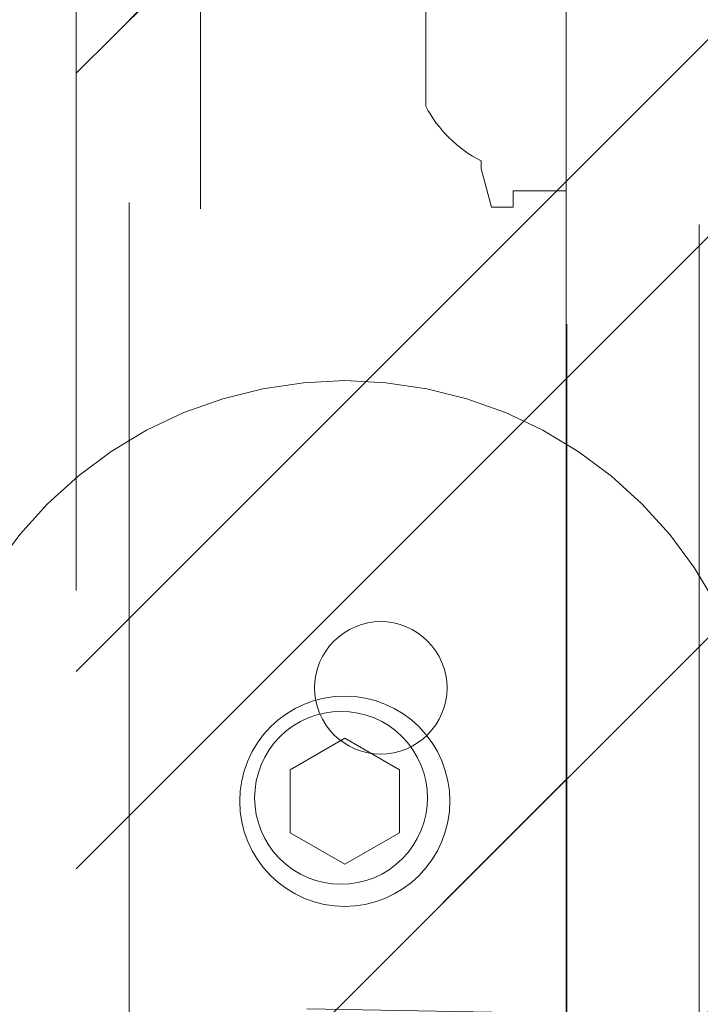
# Model space of a CAD drawing. Header units: inches. Extents: x -416 to -272, y -73 to 47.
# Tile 8 of 206: x -409.95 to -408.93, y -23.25 to -21.79. Entities that reach past the tile are written whole.
import ezdxf

# ---------------------------------------------------------------- set-up
doc = ezdxf.new("R2010")
doc.units = ezdxf.units.IN
doc.header["$LTSCALE"] = 32
doc.header["$MEASUREMENT"] = 0
doc.linetypes.add('Dash Style-1', pattern=[0.083328, 0.041656, -0.041672])
for name, color, linetype, lineweight in [('DashLine', 7, 'Continuous', 13), ('DashLineFill', 7, 'Dash Style-1', 13), ('Drawing', 7, 'Continuous', 18), ('Metal-Black', 7, 'Continuous', 18), ('None', 7, 'Continuous', 18), ('SolidLine', 7, 'Continuous', 15), ('Wood_1-H', 7, 'Continuous', 13)]:
    doc.layers.add(name, color=color, linetype=linetype, lineweight=lineweight)
pattern_1 = [(45, (0, 0), (-1.61301565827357, 1.935715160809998), []), (45, (-1.0608, 1.0608), (-0.4723460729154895, 0.4167612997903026), [])]

# ---------------------------------------------------------------- blocks, each defined once
blk = doc.blocks.new('1BP8DW-Leveler (2D)')
at = {"layer": 'DashLine', "flags": 128}
for points in [[(0.625, -1.786516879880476e-14), (0.6219904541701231, -0.06126071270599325), (0.6129908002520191, -0.1219314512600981), (0.5980877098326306, -0.1814279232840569), (0.5774247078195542, -0.2391771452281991), (0.551200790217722, -0.2946229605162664), (0.5196685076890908, -0.3472313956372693), (0.4831315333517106, -0.3964958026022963), (0.4419417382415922, -0.4419417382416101), (0.3964958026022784, -0.4831315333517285), (0.3472313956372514, -0.5196685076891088), (0.2946229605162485, -0.5512007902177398), (0.2391771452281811, -0.5774247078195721), (0.181427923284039, -0.5980877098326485), (0.1219314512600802, -0.612990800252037), (0.06126071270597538, -0.6219904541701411), (0, -0.625000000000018), (-0.06126071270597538, -0.6219904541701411), (-0.1219314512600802, -0.612990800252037), (-0.181427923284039, -0.5980877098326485), (-0.2391771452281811, -0.5774247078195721), (-0.2946229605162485, -0.5512007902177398), (-0.3472313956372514, -0.5196685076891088), (-0.3964958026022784, -0.4831315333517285), (-0.4419417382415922, -0.4419417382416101), (-0.4831315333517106, -0.3964958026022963), (-0.5196685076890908, -0.3472313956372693), (-0.551200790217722, -0.2946229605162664), (-0.5774247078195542, -0.2391771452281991), (-0.5980877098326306, -0.1814279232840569), (-0.6129908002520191, -0.1219314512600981), (-0.6219904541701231, -0.06126071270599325), (-0.625, -1.786516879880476e-14), (-0.6219904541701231, 0.06126071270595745), (-0.6129908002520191, 0.1219314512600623), (-0.5980877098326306, 0.1814279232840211), (-0.5774247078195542, 0.2391771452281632), (-0.551200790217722, 0.2946229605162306), (-0.5196685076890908, 0.3472313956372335), (-0.4831315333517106, 0.3964958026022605), (-0.4419417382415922, 0.4419417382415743), (-0.3964958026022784, 0.4831315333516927), (-0.3472313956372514, 0.5196685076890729), (-0.2946229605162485, 0.5512007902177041), (-0.2391771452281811, 0.5774247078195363), (-0.181427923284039, 0.5980877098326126), (-0.1219314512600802, 0.6129908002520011), (-0.06126071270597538, 0.6219904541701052), (0, 0.6249999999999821), (0.06126071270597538, 0.6219904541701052), (0.1219314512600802, 0.6129908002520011), (0.181427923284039, 0.5980877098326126), (0.2391771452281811, 0.5774247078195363), (0.2946229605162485, 0.5512007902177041), (0.3472313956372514, 0.5196685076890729), (0.3964958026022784, 0.4831315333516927), (0.4419417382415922, 0.4419417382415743), (0.4831315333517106, 0.3964958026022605), (0.5196685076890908, 0.3472313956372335), (0.551200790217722, 0.2946229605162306), (0.5774247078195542, 0.2391771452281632), (0.5980877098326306, 0.1814279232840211), (0.6129908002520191, 0.1219314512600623), (0.6219904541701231, 0.06126071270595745)], [(0, 0.1562499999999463), (0.01531517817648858, 0.1554976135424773), (0.03048286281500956, 0.1532477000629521), (0.04535698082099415, 0.1495219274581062), (0.05979428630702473, 0.1443561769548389), (0.07365574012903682, 0.1378001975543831), (0.08680784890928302, 0.129917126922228), (0.09912395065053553, 0.1207828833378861), (0.1104854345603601, 0.1104854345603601), (0.1207828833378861, 0.09912395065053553), (0.129917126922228, 0.08680784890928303), (0.1378001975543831, 0.0736557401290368), (0.1443561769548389, 0.05979428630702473), (0.1495219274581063, 0.04535698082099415), (0.1532477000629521, 0.03048286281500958), (0.1554976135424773, 0.01531517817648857), (0.1562499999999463, 9.56755311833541e-18), (0.1554976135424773, -0.01531517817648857), (0.1532477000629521, -0.03048286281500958), (0.1495219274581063, -0.04535698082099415), (0.1443561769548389, -0.05979428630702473), (0.1378001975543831, -0.0736557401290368), (0.129917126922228, -0.08680784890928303), (0.1207828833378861, -0.09912395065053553), (0.1104854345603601, -0.1104854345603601), (0.09912395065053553, -0.1207828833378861), (0.08680784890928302, -0.129917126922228), (0.07365574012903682, -0.1378001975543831), (0.05979428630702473, -0.1443561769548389), (0.04535698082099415, -0.1495219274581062), (0.03048286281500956, -0.1532477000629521), (0.01531517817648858, -0.1554976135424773), (0, -0.1562499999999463), (-0.01531517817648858, -0.1554976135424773), (-0.03048286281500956, -0.1532477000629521), (-0.04535698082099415, -0.1495219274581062), (-0.05979428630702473, -0.1443561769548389), (-0.07365574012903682, -0.1378001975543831), (-0.08680784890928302, -0.129917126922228), (-0.09912395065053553, -0.1207828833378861), (-0.1104854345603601, -0.1104854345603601), (-0.1207828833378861, -0.09912395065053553), (-0.129917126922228, -0.08680784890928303), (-0.1378001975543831, -0.0736557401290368), (-0.1443561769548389, -0.05979428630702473), (-0.1495219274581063, -0.04535698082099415), (-0.1532477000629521, -0.03048286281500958), (-0.1554976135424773, -0.01531517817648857), (-0.1562499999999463, 9.56755311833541e-18), (-0.1554976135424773, 0.01531517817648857), (-0.1532477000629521, 0.03048286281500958), (-0.1495219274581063, 0.04535698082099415), (-0.1443561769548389, 0.05979428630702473), (-0.1378001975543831, 0.0736557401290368), (-0.129917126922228, 0.08680784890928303), (-0.1207828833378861, 0.09912395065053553), (-0.1104854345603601, 0.1104854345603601), (-0.09912395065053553, 0.1207828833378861), (-0.08680784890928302, 0.129917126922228), (-0.07365574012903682, 0.1378001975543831), (-0.05979428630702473, 0.1443561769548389), (-0.04535698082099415, 0.1495219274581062), (-0.03048286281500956, 0.1532477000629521), (-0.01531517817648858, 0.1554976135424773)], [(5.740531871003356e-18, 0.09374999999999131), (-0.08118988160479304, 0.04687499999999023), (-0.08118988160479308, -0.04687500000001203), (-1.722159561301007e-17, -0.09375000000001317), (0.08118988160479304, -0.04687500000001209), (0.08118988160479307, 0.0468749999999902)]]:
    blk.add_lwpolyline(points, close=True, dxfattribs=at)
blk = doc.blocks.new('1BRPX8-Util_Bkt_Lg-F (2D)')
at = {"layer": 'DashLineFill', "linetype": 'Continuous', "lineweight": 13}
h = blk.add_hatch(dxfattribs=at)
h.set_pattern_fill('Steel', color=253, style=0, pattern_type=2)
h.set_pattern_definition(pattern_1)
edge = h.paths.add_edge_path()
edge.add_line((-4.468503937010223, 7.539370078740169), (-2.421259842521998, 7.539370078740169))
edge.add_line((-2.421259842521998, 7.539370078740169), (-2.421259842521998, 7.917322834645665))
edge.add_arc((-2.303149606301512, 7.91732283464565), 0.1181102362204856, 90.0000000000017, 179.9999999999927, ccw=False)
edge.add_line((-2.303149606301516, 8.035433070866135), (2.303149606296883, 8.035433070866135))
edge.add_arc((2.30314960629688, 7.917322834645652), 0.1181102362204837, 6.423306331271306e-12, 89.99999999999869, ccw=False)
edge.add_line((2.421259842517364, 7.917322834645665), (2.421259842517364, 7.539370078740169))
edge.add_line((2.421259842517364, 7.539370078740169), (4.46850393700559, 7.539370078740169))
edge.add_line((4.46850393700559, 7.539370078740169), (4.46850393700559, 7.405511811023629))
edge.add_line((4.46850393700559, 7.405511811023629), (3.129921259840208, 7.405511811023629))
edge.add_line((3.129921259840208, 7.405511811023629), (3.129921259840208, -2.011811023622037))
edge.add_line((3.129921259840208, -2.011811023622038), (4.46850393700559, -2.011811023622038))
edge.add_line((4.46850393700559, -2.011811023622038), (4.46850393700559, -2.145669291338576))
edge.add_line((4.46850393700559, -2.145669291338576), (2.421259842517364, -2.145669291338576))
edge.add_line((2.421259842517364, -2.145669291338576), (2.421259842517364, -2.523622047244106))
edge.add_arc((2.303149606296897, -2.523622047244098), 0.1181102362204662, 269.9999999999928, 359.9999999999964, ccw=False)
edge.add_line((2.303149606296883, -2.641732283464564), (-2.303149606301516, -2.641732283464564))
edge.add_arc((-2.303149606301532, -2.523622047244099), 0.1181102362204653, 180.0000000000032, 270.0000000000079, ccw=False)
edge.add_line((-2.421259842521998, -2.523622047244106), (-2.421259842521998, -2.145669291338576))
edge.add_line((-2.421259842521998, -2.145669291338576), (-4.468503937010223, -2.145669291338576))
edge.add_line((-4.468503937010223, -2.145669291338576), (-4.468503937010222, -2.011811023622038))
edge.add_line((-4.468503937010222, -2.011811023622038), (-3.129921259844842, -2.011811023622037))
edge.add_line((-3.129921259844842, -2.011811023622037), (-3.129921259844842, 7.405511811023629))
edge.add_line((-3.129921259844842, 7.405511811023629), (-4.468503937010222, 7.405511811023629))
edge.add_line((-4.468503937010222, 7.405511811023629), (-4.468503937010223, 7.539370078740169))
at = {"layer": 'DashLineFill', "flags": 128}
blk.add_lwpolyline([(-4.468503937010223, 7.539370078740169), (-2.421259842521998, 7.539370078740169), (-2.421259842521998, 7.917322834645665, -0.4142135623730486), (-2.303149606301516, 8.035433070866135), (2.303149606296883, 8.035433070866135, -0.4142135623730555), (2.421259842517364, 7.917322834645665), (2.421259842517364, 7.539370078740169), (4.46850393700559, 7.539370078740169), (4.46850393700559, 7.405511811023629), (3.129921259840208, 7.405511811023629), (3.129921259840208, -2.011811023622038), (4.46850393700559, -2.011811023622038), (4.46850393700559, -2.145669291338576), (2.421259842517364, -2.145669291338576), (2.421259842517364, -2.523622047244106, -0.4142135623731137), (2.303149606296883, -2.641732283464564), (-2.303149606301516, -2.641732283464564, -0.4142135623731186), (-2.421259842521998, -2.523622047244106), (-2.421259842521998, -2.145669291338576), (-4.468503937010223, -2.145669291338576), (-4.468503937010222, -2.011811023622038), (-3.129921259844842, -2.011811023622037), (-3.129921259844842, 7.405511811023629), (-4.468503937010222, 7.405511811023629)], format="xyb", close=True, dxfattribs=at)
at = {"layer": 'SolidLine', "flags": 128}
blk.add_lwpolyline([(-2.73622047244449, -1.017169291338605), (-2.723625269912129, -1.017788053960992), (-2.71115136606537, -1.019638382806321), (-2.698918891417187, -1.022702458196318), (-2.687045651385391, -1.026950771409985), (-2.675645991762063, -1.032342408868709), (-2.664829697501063, -1.038825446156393), (-2.654700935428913, -1.046337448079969), (-2.645357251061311, -1.054806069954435), (-2.636888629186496, -1.06414975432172), (-2.629376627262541, -1.074278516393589), (-2.622893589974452, -1.085094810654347), (-2.617501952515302, -1.096494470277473), (-2.613253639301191, -1.108367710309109), (-2.610189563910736, -1.120600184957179), (-2.60833923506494, -1.133074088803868), (-2.607720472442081, -1.145669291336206), (-2.608339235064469, -1.158264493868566), (-2.610189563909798, -1.170738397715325), (-2.613253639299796, -1.182970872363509), (-2.617501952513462, -1.194844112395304), (-2.622893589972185, -1.206243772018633), (-2.62937662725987, -1.217060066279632), (-2.636888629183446, -1.227188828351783), (-2.645357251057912, -1.236532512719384), (-2.654700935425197, -1.2450011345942), (-2.664829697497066, -1.252513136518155), (-2.675645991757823, -1.258996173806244), (-2.68704565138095, -1.264387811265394), (-2.698918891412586, -1.268636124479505), (-2.711151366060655, -1.27170019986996), (-2.723625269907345, -1.273550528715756), (-2.736220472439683, -1.274169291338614), (-2.748815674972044, -1.273550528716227), (-2.761289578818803, -1.271700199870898), (-2.773522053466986, -1.268636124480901), (-2.785395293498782, -1.264387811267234), (-2.796794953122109, -1.25899617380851), (-2.80761124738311, -1.252513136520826), (-2.81774000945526, -1.24500113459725), (-2.827083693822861, -1.236532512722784), (-2.835552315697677, -1.227188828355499), (-2.843064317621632, -1.21706006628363), (-2.849547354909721, -1.206243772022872), (-2.854938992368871, -1.194844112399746), (-2.859187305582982, -1.182970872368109), (-2.862251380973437, -1.17073839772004), (-2.864101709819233, -1.15826449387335), (-2.864720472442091, -1.145669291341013), (-2.864101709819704, -1.133074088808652), (-2.862251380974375, -1.120600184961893), (-2.859187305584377, -1.10836771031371), (-2.854938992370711, -1.096494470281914), (-2.849547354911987, -1.085094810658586), (-2.843064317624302, -1.074278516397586), (-2.835552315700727, -1.064149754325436), (-2.827083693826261, -1.054806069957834), (-2.817740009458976, -1.046337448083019), (-2.807611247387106, -1.038825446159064), (-2.796794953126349, -1.032342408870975), (-2.785395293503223, -1.026950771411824), (-2.773522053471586, -1.022702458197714), (-2.761289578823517, -1.019638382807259), (-2.748815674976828, -1.017788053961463)], close=True, dxfattribs=at)
at = {"layer": 'Metal-Black', "color": 7}
blk.add_blockref('1BP8DW-Leveler (2D)', (-2.730757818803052, -1.150718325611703), dxfattribs=at)
blk = doc.blocks.new('Group-84')
at = {"layer": 'Wood_1-H', "color": 7}
blk.add_blockref('1BRPX8-Util_Bkt_Lg-F (2D)', (9.05511811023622, -8.30708661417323), dxfattribs=at)
blk = doc.blocks.new('TL14_upper_leg (2D)')
at = {"layer": 'SolidLine', "flags": 128}
blk.add_lwpolyline([(-2.322834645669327, 0.2436987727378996), (-2.401574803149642, 0.2436987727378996), (-2.401574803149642, 0.2677219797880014), (-2.434055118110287, 0.2677219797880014), (-2.4493110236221, 0.2107861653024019), (-2.4493110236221, 0.1992105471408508, 0.1579749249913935), (-2.531479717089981, 0.1180761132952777), (-2.531479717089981, -0.1180652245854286, 0.1560270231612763), (-2.4493110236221, -0.1991401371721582), (-2.4493110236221, -0.2107752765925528), (-2.434055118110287, -0.2677110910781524), (-2.401574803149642, -0.2677110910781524), (-2.401574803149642, -0.2436878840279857), (-2.322834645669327, -0.2436878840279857)], format="xyb", close=True, dxfattribs=at)
blk = doc.blocks.new('1BRPT9-Bracket (2D)')
at = {"layer": 'DashLineFill', "linetype": 'Continuous', "lineweight": 13}
h = blk.add_hatch(dxfattribs=at)
h.set_pattern_fill('Steel', color=253, style=0, pattern_type=2)
h.set_pattern_definition(pattern_1)
edge = h.paths.add_edge_path()
edge.add_line((-2.32206875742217, -8.74015748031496), (-2.32206875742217, 8.740157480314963))
edge.add_line((-2.32206875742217, 8.740157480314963), (1.677931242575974, 8.740157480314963))
edge.add_arc((1.677931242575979, 8.488188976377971), 0.2519685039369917, -3.979039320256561e-12, 90.0000000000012, ccw=False)
edge.add_line((1.929899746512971, 8.488188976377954), (1.929899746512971, 7.480314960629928))
edge.add_line((1.929899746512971, 7.480314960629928), (2.323600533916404, 7.461135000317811))
edge.add_line((2.323600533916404, 7.461135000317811), (2.323600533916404, -7.480314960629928))
edge.add_line((2.323600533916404, -7.480314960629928), (1.929899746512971, -7.480314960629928))
edge.add_line((1.929899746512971, -7.480314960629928), (1.929899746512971, -8.488188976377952))
edge.add_arc((1.677931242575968, -8.488188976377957), 0.2519685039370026, -90.00000000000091, 1.0800249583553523e-12, ccw=False)
edge.add_line((1.677931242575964, -8.74015748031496), (-2.32206875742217, -8.74015748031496))
at = {"layer": 'DashLineFill'}
blk.add_line((-2.125218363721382, 8.740157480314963), (-2.125218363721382, -8.74015748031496), dxfattribs=at)
at = {"layer": 'DashLineFill', "flags": 128}
blk.add_lwpolyline([(-2.32206875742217, -8.74015748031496), (-2.32206875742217, 8.740157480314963), (1.677931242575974, 8.740157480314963, -0.4142135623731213), (1.929899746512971, 8.488188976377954), (1.929899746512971, 7.480314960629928), (2.323600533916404, 7.461135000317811), (2.323600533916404, -7.480314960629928), (1.929899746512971, -7.480314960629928), (1.929899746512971, -8.488188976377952, -0.4142135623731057), (1.677931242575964, -8.74015748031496)], format="xyb", close=True, dxfattribs=at)
blk = doc.blocks.new('1BRPT8_Cover (2D)')
at = {"layer": 'DashLineFill', "linetype": 'Continuous', "lineweight": 13}
h = blk.add_hatch(dxfattribs=at)
h.set_pattern_fill('Steel', color=253, style=0, pattern_type=2)
h.set_pattern_definition(pattern_1)
h.paths.add_polyline_path([(-1.594488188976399, -8.763779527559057), (-2.322834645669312, -8.763779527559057), (-2.322834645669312, -8.751066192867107), (-2.826068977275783, -8.742282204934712), (-2.866441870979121, -8.70280193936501), (-2.866441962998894, -6.672971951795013), (-2.84717538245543, -6.653289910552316), (-2.322834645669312, -6.644137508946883), (-2.322834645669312, -6.584208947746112), (-2.847175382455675, -6.575056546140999), (-2.866441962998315, -6.555374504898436), (-2.866441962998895, -4.468247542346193), (-2.847175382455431, -4.448565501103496), (-2.322834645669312, -4.439413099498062), (-2.322834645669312, -4.37948453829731), (-2.847175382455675, -4.370332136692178), (-2.866441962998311, -4.350650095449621), (-2.866441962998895, -2.263523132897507), (-2.847175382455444, -2.243841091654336), (-2.322834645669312, -2.234688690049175), (-2.322834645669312, -2.174760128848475), (-2.847175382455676, -2.165607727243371), (-2.866441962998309, -2.145925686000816), (-2.866441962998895, -0.05879872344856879), (-2.847175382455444, -0.03911668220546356), (-2.322834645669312, -0.02996428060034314), (-2.322834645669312, 0.02996428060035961), (-2.847175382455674, 0.03911668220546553), (-2.866441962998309, 0.05879872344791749), (-2.866441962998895, 2.145925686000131), (-2.847175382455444, 2.165607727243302), (-2.322834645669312, 2.174760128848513), (-2.322834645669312, 2.234688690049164), (-2.847175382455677, 2.243841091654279), (-2.866441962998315, 2.263523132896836), (-2.866441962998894, 4.350650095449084), (-2.84717538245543, 4.37033213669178), (-2.322834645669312, 4.379484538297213), (-2.322834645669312, 4.439413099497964), (-2.847175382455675, 4.448565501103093), (-2.866441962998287, 4.46824754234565), (-2.865499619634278, 6.55537450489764), (-2.84717538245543, 6.575056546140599), (-2.322834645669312, 6.584208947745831), (-2.322834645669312, 6.644137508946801), (-2.847175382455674, 6.653289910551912), (-2.866441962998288, 6.672971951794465), (-2.866441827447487, 8.702801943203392), (-2.826068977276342, 8.742282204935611), (-1.594488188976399, 8.763779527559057), (-1.594488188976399, 8.858267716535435), (-2.97244094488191, 8.858267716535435), (-2.97244094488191, -8.858267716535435), (-1.594488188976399, -8.858267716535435)])
h = blk.add_hatch(dxfattribs=at)
h.set_pattern_fill('Steel', color=253, style=0, pattern_type=2)
h.set_pattern_definition(pattern_1)
h.paths.add_polyline_path([(-2.322834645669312, 8.858267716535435), (-2.322834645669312, -8.858267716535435), (-2.97244094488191, -8.858267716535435), (-2.97244094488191, 8.858267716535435)])
at = {"layer": 'DashLineFill', "flags": 128}
for points in [[(-1.594488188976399, -8.763779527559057), (-2.322834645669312, -8.763779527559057), (-2.322834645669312, -8.751066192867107), (-2.826068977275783, -8.742282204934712), (-2.866441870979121, -8.70280193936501), (-2.866441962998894, -6.672971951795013), (-2.84717538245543, -6.653289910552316), (-2.322834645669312, -6.644137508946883), (-2.322834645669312, -6.584208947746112), (-2.847175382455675, -6.575056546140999), (-2.866441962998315, -6.555374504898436), (-2.866441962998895, -4.468247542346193), (-2.847175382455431, -4.448565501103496), (-2.322834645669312, -4.439413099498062), (-2.322834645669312, -4.37948453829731), (-2.847175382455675, -4.370332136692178), (-2.866441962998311, -4.350650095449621), (-2.866441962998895, -2.263523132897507), (-2.847175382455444, -2.243841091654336), (-2.322834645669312, -2.234688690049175), (-2.322834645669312, -2.174760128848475), (-2.847175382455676, -2.165607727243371), (-2.866441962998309, -2.145925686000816), (-2.866441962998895, -0.05879872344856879), (-2.847175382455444, -0.03911668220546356), (-2.322834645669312, -0.02996428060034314), (-2.322834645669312, 0.02996428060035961), (-2.847175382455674, 0.03911668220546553), (-2.866441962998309, 0.05879872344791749), (-2.866441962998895, 2.145925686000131), (-2.847175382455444, 2.165607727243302), (-2.322834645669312, 2.174760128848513), (-2.322834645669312, 2.234688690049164), (-2.847175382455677, 2.243841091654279), (-2.866441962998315, 2.263523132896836), (-2.866441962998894, 4.350650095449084), (-2.84717538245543, 4.37033213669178), (-2.322834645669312, 4.379484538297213), (-2.322834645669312, 4.439413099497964), (-2.847175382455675, 4.448565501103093), (-2.866441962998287, 4.46824754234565), (-2.865499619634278, 6.55537450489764), (-2.84717538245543, 6.575056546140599), (-2.322834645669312, 6.584208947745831), (-2.322834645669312, 6.644137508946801), (-2.847175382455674, 6.653289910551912), (-2.866441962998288, 6.672971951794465), (-2.866441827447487, 8.702801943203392), (-2.826068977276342, 8.742282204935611), (-1.594488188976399, 8.763779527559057), (-1.594488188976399, 8.858267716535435), (-2.97244094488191, 8.858267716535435), (-2.97244094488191, -8.858267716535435), (-1.594488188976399, -8.858267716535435)], [(-2.322834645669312, 8.858267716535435), (-2.322834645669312, -8.858267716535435), (-2.97244094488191, -8.858267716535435), (-2.97244094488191, 8.858267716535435)]]:
    blk.add_lwpolyline(points, close=True, dxfattribs=at)
at = {"layer": 'SolidLine', "flags": 128}
blk.add_lwpolyline([(-2.500000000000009, 2.718503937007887), (-2.500473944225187, 2.708856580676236), (-2.501891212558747, 2.699302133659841), (-2.504238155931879, 2.68993261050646), (-2.507492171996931, 2.680838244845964), (-2.511621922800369, 2.672106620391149), (-2.516587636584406, 2.663821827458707), (-2.522341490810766, 2.656063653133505), (-2.528828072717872, 2.648906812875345), (-2.535984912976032, 2.642420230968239), (-2.543743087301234, 2.636666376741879), (-2.552027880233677, 2.631700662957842), (-2.560759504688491, 2.627570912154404), (-2.569853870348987, 2.624316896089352), (-2.579223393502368, 2.621969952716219), (-2.588777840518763, 2.620552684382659), (-2.598425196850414, 2.620078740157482), (-2.608072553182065, 2.620552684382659), (-2.61762700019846, 2.621969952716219), (-2.626996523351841, 2.624316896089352), (-2.636090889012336, 2.627570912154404), (-2.644822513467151, 2.631700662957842), (-2.653107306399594, 2.636666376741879), (-2.660865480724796, 2.642420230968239), (-2.668022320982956, 2.648906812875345), (-2.674508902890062, 2.656063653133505), (-2.680262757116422, 2.663821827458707), (-2.685228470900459, 2.672106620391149), (-2.689358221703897, 2.680838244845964), (-2.692612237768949, 2.68993261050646), (-2.694959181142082, 2.699302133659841), (-2.696376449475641, 2.708856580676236), (-2.696850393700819, 2.718503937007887), (-2.696376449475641, 2.728151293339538), (-2.694959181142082, 2.737705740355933), (-2.692612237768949, 2.747075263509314), (-2.689358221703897, 2.756169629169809), (-2.685228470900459, 2.764901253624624), (-2.680262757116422, 2.773186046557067), (-2.674508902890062, 2.780944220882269), (-2.668022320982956, 2.788101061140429), (-2.660865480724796, 2.794587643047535), (-2.653107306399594, 2.800341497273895), (-2.644822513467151, 2.805307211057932), (-2.636090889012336, 2.80943696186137), (-2.626996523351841, 2.812690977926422), (-2.61762700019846, 2.815037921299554), (-2.608072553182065, 2.816455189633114), (-2.598425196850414, 2.816929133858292), (-2.588777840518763, 2.816455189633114), (-2.579223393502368, 2.815037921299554), (-2.569853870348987, 2.812690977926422), (-2.560759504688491, 2.80943696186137), (-2.552027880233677, 2.805307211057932), (-2.543743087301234, 2.800341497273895), (-2.535984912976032, 2.794587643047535), (-2.528828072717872, 2.788101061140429), (-2.522341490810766, 2.780944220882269), (-2.516587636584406, 2.773186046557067), (-2.511621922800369, 2.764901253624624), (-2.507492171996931, 2.756169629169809), (-2.504238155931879, 2.747075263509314), (-2.501891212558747, 2.737705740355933), (-2.500473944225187, 2.728151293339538)], close=True, dxfattribs=at)
blk = doc.blocks.new('Group-85')
at = {"layer": 'None', "color": 7}
for name, p in [('1BRPT8_Cover (2D)', (8.976377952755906, -12.00787401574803)), ('1BRPT9-Bracket (2D)', (8.976377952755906, -12.00787401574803)), ('TL14_upper_leg (2D)', (8.976377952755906, -8.30708661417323))]:
    blk.add_blockref(name, p, dxfattribs=at)
blk = doc.blocks.new('Group-86')
at = {"layer": 'None'}
blk.add_blockref('Group-84', (0, 0), dxfattribs=at)
blk.add_blockref('Group-85', (0, 0), dxfattribs=at)
blk = doc.blocks.new('SL Credenza Desk (2D)-1')
at = {"layer": 'None'}
blk.add_blockref('Group-86', (0, 0), dxfattribs=at)
at = {"layer": 'Drawing', "color": 0, "flags": 1}
for tag in ['Tag', 'Catalog', 'Option1', 'Option2', 'Option3', 'Option4', 'Option5', 'Option6', 'Option7', 'Option8', 'Option9', 'Option10', 'Option11', 'Option12', 'Custom', 'FinishGroup', 'Discount', 'Item2', 'Item3', 'Item6', 'Item9', 'Item10', 'Item12', 'Item13', 'Item16', 'Item19', 'Item20', 'Item21', 'Item22', 'Item23', 'Item24', 'Item25', 'Item8', 'Item18', 'Item1', 'Item4', 'Item5', 'Item7', 'Item11', 'Item14', 'Item15', 'Item17']:
    blk.add_attdef(tag, (-56.28870742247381, -28.99901361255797), '', height=0.007086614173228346, dxfattribs=at)
blk = doc.blocks.new('Group-87')
at = {"layer": 'Drawing'}
blk.add_blockref('SL Credenza Desk (2D)-1', (-56.32807750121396, 1.485347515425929), dxfattribs=at)
at = {"layer": 'Drawing', "color": 0, "flags": 1}
for tag in ['Tag', 'Catalog', 'Option1', 'Option2', 'Option3', 'Option4', 'Option5', 'Option6', 'Option7', 'Option8', 'Option9', 'Option10', 'Option11', 'Option12', 'Custom', 'FinishGroup', 'Discount', 'Item2', 'Item3', 'Item6', 'Item9', 'Item10', 'Item12', 'Item13', 'Item16', 'Item19', 'Item20', 'Item21', 'Item22', 'Item23', 'Item24', 'Item25', 'Item8', 'Item18', 'Item1', 'Item4', 'Item5', 'Item7', 'Item11', 'Item14', 'Item15', 'Item17']:
    blk.add_attdef(tag, (-56.28870742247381, -28.99901361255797), '', height=0.007086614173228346, dxfattribs=at)

msp = doc.modelspace()

# ---------------------------------------------------------------- block references
at = {"layer": 'Drawing', "color": 7}
msp.add_blockref('Group-87', (-359.4593240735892, -14.97747349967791), dxfattribs=at)

doc.saveas('drawing.dxf')
